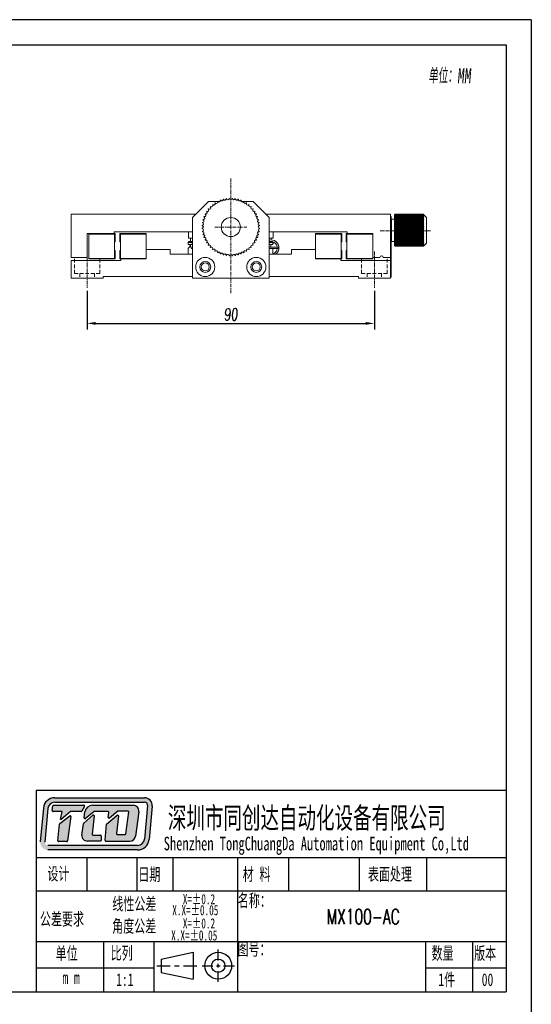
# Model space of a CAD drawing. Header units: millimetres. Extents: x 14895 to 15336, y 302 to 927.
# Tile 7 of 7: x 15176 to 15336, y 619 to 927. Entities that reach past the tile are written whole.
import ezdxf

# ---------------------------------------------------------------- set-up
doc = ezdxf.new("R2010")
doc.units = ezdxf.units.MM
doc.header["$LTSCALE"] = 0.3
doc.linetypes.add('CENTERX2', pattern=[20.32, 12.7, -2.54, 2.54, -2.54])
doc.linetypes.add('DASHED', pattern=[19.05, 12.7, -6.35])
for name, color, linetype, lineweight in [('中心线', 5, 'CENTERX2', 13), ('外框', 7, 'Continuous', 30), ('文字', 3, 'Continuous', 13), ('标注', 1, 'Continuous', 18), ('虚线', 6, 'DASHED', 13)]:
    doc.layers.add(name, color=color, linetype=linetype, lineweight=lineweight)
doc.styles.add('SLDTEXTSTYLE2', font='txt')
doc.styles.get("Standard").update_dxf_attribs({"font": 'txt.shx', "width": 0.67, "oblique": 5, "bigfont": 'gbcbig.shx'})
doc.dimstyles.new('1.5', dxfattribs={"dimscale": 1.5, "dimtxt": 2.5, "dimasz": 1.8, "dimexe": 1.25, "dimexo": 0.625, "dimtad": 1, "dimdsep": 46, "dimtxsty": 'Standard', "dimcen": 1.8, "dimadec": 0, "dimazin": 0, "dimtfac": 1, "dimtmove": 0, "dimatfit": 3, "dimfxl": 0, "dimarcsym": 0})

# ---------------------------------------------------------------- blocks, each defined once
blk = doc.blocks.new('Y')
at = {"lineweight": 30}
blk.add_line((-4136.76, 2009.27), (-3862.74, 2009.27), dxfattribs=at)
for points in [[(-3857.44, 2213.99), (-4154.44, 2213.99), (-4154.44, 2003.97)], [(-4136.76, 2009.27), (-4136.76, 2208.69), (-3862.74, 2208.69)]]:
    blk.add_lwpolyline(points, dxfattribs=at)
blk = doc.blocks.new('W')
at = {"lineweight": 30}
for p, q in [((-3857.44, 2213.99), (-3857.44, 2003.97)), ((-3857.44, 2213.99), (-3857.44, 2003.97)), ((-3862.74, 2208.69), (-3862.74, 2009.27))]:
    blk.add_line(p, q, dxfattribs=at)
blk.add_blockref('Y', (0, 0))
blk = doc.blocks.new('*D187')
at = {"layer": 'Defpoints', "color": 0}
for p in [(15197.24, 843.13), (15287.24, 843.13), (15287.24, 832.02)]:
    blk.add_point(p, dxfattribs=at)
at = {"layer": '标注', "color": 0, "lineweight": -2}
for p, q in [((15197.24, 842.2), (15197.24, 830.15)), ((15287.24, 842.2), (15287.24, 830.15)), ((15199.94, 832.02), (15284.54, 832.02))]:
    blk.add_line(p, q, dxfattribs=at)
at = {"layer": '标注', "color": 0}
for points in [[(15199.94, 832.47), (15199.94, 831.57), (15197.24, 832.02)], [(15284.54, 832.47), (15284.54, 831.57), (15287.24, 832.02)]]:
    blk.add_solid(points, dxfattribs=at)
at = {"layer": '标注', "color": 0, "insert": (15242.24, 834.84), "char_height": 3.75, "attachment_point": 5}
blk.add_mtext('90', dxfattribs=at)

msp = doc.modelspace()

# ---------------------------------------------------------------- hatches: boundary and pattern name
at = {"layer": '外框'}
h = msp.add_hatch(color=256, dxfattribs=at)
h.dxf.hatch_style = 1
h.paths.add_polyline_path([(15215.218, 683.442), (15187.083, 683.442, 0.3871904), (15183.529, 680.205), (15182.546, 669.686, 0.4417631), (15184.916, 667.085), (15213.067, 667.085, 0.3876272), (15216.622, 670.327), (15217.588, 680.845, 0.4413093)])
h.paths.add_polyline_path([(15215.218, 682.014, -0.4413093), (15216.166, 680.975), (15215.2, 670.458, -0.3876272), (15213.067, 668.513), (15184.916, 668.513, -0.4417631), (15183.968, 669.553), (15184.95, 680.072, -0.3871904), (15187.083, 682.014)], flags=16)
h.paths.add_polyline_path([(15196.18, 681.098, -0.5692565), (15196.39, 680.747), (15195.593, 679.276, -0.2751589), (15195.384, 679.152), (15192.175, 679.152, 0.1785487), (15192.021, 679.095), (15189.11, 676.609), (15188.905, 676.609), (15189.37, 679.155), (15186.544, 679.155, -0.4551699), (15186.308, 679.426), (15186.508, 680.869, -0.3736999), (15186.743, 681.075)], flags=0)
h.paths.add_polyline_path([(15191.775, 677.778, -0.6728841), (15192.157, 677.559), (15191.127, 669.927, -0.3754282), (15190.891, 669.721), (15188.288, 669.721, -0.4451596), (15188.051, 669.984), (15188.598, 675.199, -0.2032664), (15188.688, 675.362)], flags=0)
h.paths.add_polyline_path([(15198.917, 681.099), (15211.654, 681.099, -0.4535474), (15213.423, 679.079), (15212.402, 671.414, -0.3759441), (15210.633, 669.865), (15203.08, 669.865, -0.443757), (15202.843, 670.126), (15203.353, 675.21), (15206.621, 677.986, -0.6781546), (15207.012, 677.779), (15206.407, 672.242, 0.4464345), (15206.644, 671.978), (15209.17, 671.978, 0.3783283), (15209.407, 672.186), (15210.255, 678.99, 0.4510331), (15210.019, 679.257), (15207.045, 679.257, 0.1736567), (15206.894, 679.203), (15204.253, 677.033, -0.6630003), (15203.865, 677.237), (15204.001, 678.873, 0.4388203), (15203.764, 679.131), (15199.436, 679.131, 0.1753949), (15199.284, 679.076), (15196.708, 676.93, -0.6807563), (15196.32, 677.143), (15196.556, 679.017, -0.3779258)], flags=0)
h.paths.add_polyline_path([(15196.184, 675.444), (15199.06, 677.972, -0.6841835), (15199.454, 677.768), (15198.829, 672.019, 0.4462884), (15199.066, 671.756), (15201.374, 671.756, -0.4142136), (15201.612, 671.518), (15201.612, 670.103, -0.4142136), (15201.374, 669.865), (15197.337, 669.865, -0.4294817), (15195.555, 671.742), (15196.106, 675.302, -0.1758286)], flags=0)
h.paths.add_polyline_path([(15196.39, 680.747, 0.5692565), (15196.18, 681.098), (15186.743, 681.075, 0.3736999), (15186.508, 680.869), (15186.308, 679.426, 0.4551699), (15186.544, 679.155), (15189.37, 679.155), (15188.905, 676.609), (15189.11, 676.609), (15192.021, 679.095, -0.1785487), (15192.175, 679.152), (15195.384, 679.152, 0.2751589), (15195.593, 679.276)], flags=0)
h.paths.add_polyline_path([(15192.157, 677.559, 0.6728841), (15191.775, 677.778), (15188.688, 675.362, 0.2032664), (15188.598, 675.199), (15188.051, 669.984, 0.4451596), (15188.288, 669.721), (15190.891, 669.721, 0.3754282), (15191.127, 669.927)], flags=0)
h.paths.add_polyline_path([(15199.454, 677.768, 0.6841835), (15199.06, 677.972), (15196.184, 675.444, 0.1758286), (15196.106, 675.302), (15195.555, 671.742, 0.4294817), (15197.337, 669.865), (15201.374, 669.865, 0.4142136), (15201.612, 670.103), (15201.612, 671.518, 0.4142136), (15201.374, 671.756), (15199.066, 671.756, -0.4462884), (15198.829, 672.019)], flags=0)
h.paths.add_polyline_path([(15211.654, 681.099), (15198.917, 681.099, 0.3779258), (15196.556, 679.017), (15196.32, 677.143, 0.6807563), (15196.708, 676.93), (15199.284, 679.076, -0.1753949), (15199.436, 679.131), (15203.764, 679.131, -0.4388203), (15204.001, 678.873), (15203.865, 677.237, 0.6630003), (15204.253, 677.033), (15206.894, 679.203, -0.1736567), (15207.045, 679.257), (15210.019, 679.257, -0.4510331), (15210.255, 678.99), (15209.407, 672.186, -0.3783283), (15209.17, 671.978), (15206.644, 671.978, -0.4464345), (15206.407, 672.242), (15207.012, 677.779, 0.6781546), (15206.621, 677.986), (15203.353, 675.21), (15202.843, 670.126, 0.443757), (15203.08, 669.865), (15210.633, 669.865, 0.3759441), (15212.402, 671.414), (15213.423, 679.079, 0.4535474)], flags=0)
h = msp.add_hatch(color=256, dxfattribs=at)
h.dxf.hatch_style = 1
h.paths.add_polyline_path([(15196.39, 680.747, 0.5692565), (15196.18, 681.098), (15186.743, 681.075, 0.3736999), (15186.508, 680.869), (15186.308, 679.426, 0.4551699), (15186.544, 679.155), (15189.37, 679.155), (15188.905, 676.609), (15189.11, 676.609), (15192.021, 679.095, -0.1785487), (15192.175, 679.152), (15195.384, 679.152, 0.2751589), (15195.593, 679.276)])
h.paths.add_polyline_path([(15192.157, 677.559, 0.6728841), (15191.775, 677.778), (15188.688, 675.362, 0.2032664), (15188.598, 675.199), (15188.051, 669.984, 0.4451596), (15188.288, 669.721), (15190.891, 669.721, 0.3754282), (15191.127, 669.927)])
h.paths.add_polyline_path([(15199.454, 677.768, 0.6841835), (15199.06, 677.972), (15196.184, 675.444, 0.1758286), (15196.106, 675.302), (15195.555, 671.742, 0.4294817), (15197.337, 669.865), (15201.374, 669.865, 0.4142136), (15201.612, 670.103), (15201.612, 671.518, 0.4142136), (15201.374, 671.756), (15199.066, 671.756, -0.4462884), (15198.829, 672.019)])
h.paths.add_polyline_path([(15211.654, 681.099), (15198.917, 681.099, 0.3779258), (15196.556, 679.017), (15196.32, 677.143, 0.6807563), (15196.708, 676.93), (15199.284, 679.076, -0.1753949), (15199.436, 679.131), (15203.764, 679.131, -0.4388203), (15204.001, 678.873), (15203.865, 677.237, 0.6630003), (15204.253, 677.033), (15206.894, 679.203, -0.1736567), (15207.045, 679.257), (15210.019, 679.257, -0.4510331), (15210.255, 678.99), (15209.407, 672.186, -0.3783283), (15209.17, 671.978), (15206.644, 671.978, -0.4464345), (15206.407, 672.242), (15207.012, 677.779, 0.6781546), (15206.621, 677.986), (15203.353, 675.21), (15202.843, 670.126, 0.443757), (15203.08, 669.865), (15210.633, 669.865, 0.3759441), (15212.402, 671.414), (15213.423, 679.079, 0.4535474)])

# ---------------------------------------------------------------- linework, layer by layer
at = {"color": 7, "linetype": 'Continuous', "lineweight": 15}
for p, q in [((15235.244, 870.189), (15230.244, 865.189)), ((15235.244, 870.189), (15238.121, 870.189)), ((15238.251, 870.189), (15238.917, 870.189)), ((15245.572, 870.189), (15246.238, 870.189)), ((15246.368, 870.189), (15249.244, 870.189)), ((15254.244, 865.189), (15249.244, 870.189)), ((15192.244, 866.189), (15192.244, 852.689)), ((15231.244, 866.189), (15192.244, 866.189)), ((15230.244, 865.189), (15230.244, 846.189)), ((15292.244, 866.189), (15253.244, 866.189)), ((15254.244, 865.189), (15254.244, 846.189)), ((15292.244, 852.689), (15292.244, 866.189)), ((15292.244, 865.489), (15292.544, 865.489)), ((15292.544, 865.489), (15292.544, 863.489)), ((15292.644, 864.689), (15292.544, 864.589)), ((15293.544, 864.689), (15292.644, 864.689)), ((15292.644, 864.689), (15292.644, 857.689)), ((15293.544, 865.975), (15293.744, 866.185)), ((15293.744, 866.155), (15293.544, 865.975)), ((15293.544, 865.909), (15293.744, 866.138)), ((15293.68, 866.125), (15293.544, 865.989)), ((15293.744, 866.067), (15293.544, 865.909)), ((15293.544, 865.793), (15293.744, 866.036)), ((15293.544, 865.975), (15293.544, 865.989)), ((15293.544, 865.909), (15293.544, 865.975)), ((15293.744, 865.925), (15293.544, 865.793)), ((15293.544, 865.793), (15293.544, 865.909)), ((15293.544, 865.625), (15293.744, 865.881)), ((15293.544, 865.625), (15293.544, 865.793)), ((15293.744, 865.732), (15293.544, 865.625)), ((15293.544, 865.409), (15293.744, 865.675)), ((15293.544, 865.409), (15293.544, 865.625)), ((15293.744, 865.488), (15293.544, 865.409)), ((15293.544, 865.147), (15293.744, 865.42)), ((15293.544, 865.147), (15293.544, 865.409)), ((15293.744, 865.198), (15293.544, 865.147)), ((15293.544, 864.842), (15293.544, 865.147)), ((15293.544, 864.842), (15293.744, 865.118)), ((15293.744, 864.864), (15293.544, 864.842)), ((15293.544, 864.496), (15293.544, 864.842)), ((15293.544, 864.496), (15293.744, 864.774)), ((15293.744, 864.489), (15293.544, 864.496)), ((15293.544, 864.115), (15293.544, 864.496)), ((15302.744, 864.496), (15293.544, 864.496)), ((15293.544, 864.115), (15293.744, 864.39)), ((15293.744, 864.079), (15293.544, 864.115)), ((15293.544, 863.701), (15293.544, 864.115)), ((15302.744, 864.115), (15293.544, 864.115)), ((15293.544, 863.701), (15293.744, 863.971)), ((15293.744, 863.636), (15293.544, 863.701)), ((15293.544, 863.259), (15293.544, 863.701)), ((15302.744, 863.701), (15293.544, 863.701)), ((15293.544, 863.259), (15293.744, 863.521)), ((15293.744, 866.189), (15293.681, 866.124)), ((15293.744, 866.189), (15293.744, 866.185)), ((15302.544, 866.189), (15293.744, 866.189)), ((15302.544, 866.185), (15293.744, 866.185)), ((15293.744, 866.155), (15293.744, 866.138)), ((15302.544, 866.155), (15293.744, 866.155)), ((15302.544, 866.138), (15293.744, 866.138)), ((15293.744, 866.067), (15293.744, 866.036)), ((15302.544, 866.067), (15293.744, 866.067)), ((15302.544, 866.036), (15293.744, 866.036)), ((15293.744, 865.925), (15293.744, 865.881)), ((15302.544, 865.925), (15293.744, 865.925)), ((15302.544, 865.881), (15293.744, 865.881)), ((15293.744, 865.732), (15293.744, 865.675)), ((15302.544, 865.732), (15293.744, 865.732)), ((15302.544, 865.675), (15293.744, 865.675)), ((15293.744, 865.488), (15293.744, 865.42)), ((15302.544, 865.488), (15293.744, 865.488)), ((15302.544, 865.42), (15293.744, 865.42)), ((15293.744, 865.198), (15293.744, 865.118)), ((15302.544, 865.198), (15293.744, 865.198)), ((15302.544, 865.118), (15293.744, 865.118)), ((15293.744, 864.864), (15293.744, 864.774)), ((15302.544, 864.864), (15293.744, 864.864)), ((15302.544, 864.774), (15293.744, 864.774)), ((15293.744, 864.489), (15293.744, 864.39)), ((15302.544, 864.489), (15293.744, 864.489)), ((15302.544, 864.39), (15293.744, 864.39)), ((15293.744, 864.079), (15293.744, 863.971)), ((15302.544, 864.079), (15293.744, 864.079)), ((15302.544, 863.971), (15293.744, 863.971)), ((15293.744, 863.636), (15293.744, 863.521)), ((15302.544, 863.636), (15293.744, 863.636)), ((15302.544, 863.521), (15293.744, 863.521)), ((15302.544, 866.185), (15302.544, 866.189)), ((15302.608, 866.124), (15302.544, 866.189)), ((15302.544, 866.185), (15302.744, 865.975)), ((15302.544, 866.138), (15302.544, 866.155)), ((15302.744, 865.975), (15302.544, 866.155)), ((15302.544, 866.138), (15302.744, 865.909)), ((15302.544, 866.036), (15302.544, 866.067)), ((15302.744, 865.909), (15302.544, 866.067)), ((15302.544, 866.036), (15302.744, 865.793)), ((15302.544, 865.881), (15302.544, 865.925)), ((15302.744, 865.793), (15302.544, 865.925)), ((15302.544, 865.881), (15302.744, 865.625)), ((15302.544, 865.675), (15302.544, 865.732)), ((15302.744, 865.625), (15302.544, 865.732)), ((15302.544, 865.675), (15302.744, 865.409)), ((15302.544, 865.42), (15302.544, 865.488)), ((15302.744, 865.409), (15302.544, 865.488)), ((15302.544, 865.42), (15302.744, 865.147)), ((15302.544, 865.118), (15302.544, 865.198)), ((15302.744, 865.147), (15302.544, 865.198)), ((15302.544, 865.118), (15302.744, 864.842)), ((15302.544, 864.774), (15302.544, 864.864)), ((15302.744, 864.842), (15302.544, 864.864)), ((15302.544, 864.774), (15302.744, 864.496)), ((15302.744, 864.496), (15302.544, 864.489)), ((15302.544, 864.39), (15302.544, 864.489)), ((15302.544, 864.39), (15302.744, 864.115)), ((15302.744, 864.115), (15302.544, 864.079)), ((15302.544, 863.971), (15302.544, 864.079)), ((15302.544, 863.971), (15302.744, 863.701)), ((15302.744, 863.701), (15302.544, 863.636)), ((15302.544, 863.521), (15302.544, 863.636)), ((15302.544, 863.521), (15302.744, 863.259)), ((15303.544, 865.189), (15302.609, 866.125)), ((15303.544, 865.189), (15303.544, 864.886)), ((15303.544, 864.886), (15303.544, 857.189)), ((15230.244, 860.689), (15205.744, 860.689)), ((15205.744, 860.689), (15205.744, 860.189)), ((15228.994, 860.689), (15228.994, 858.689)), ((15278.744, 860.689), (15254.244, 860.689)), ((15255.494, 858.689), (15255.494, 860.689)), ((15278.744, 860.189), (15278.744, 860.689)), ((15292.544, 863.489), (15292.244, 863.489)), ((15292.544, 848.489), (15292.544, 863.489)), ((15293.744, 863.167), (15293.544, 863.259)), ((15293.544, 862.795), (15293.544, 863.259)), ((15302.744, 863.259), (15293.544, 863.259)), ((15293.544, 862.795), (15293.744, 863.046)), ((15293.744, 862.676), (15293.544, 862.795)), ((15293.544, 862.314), (15293.544, 862.795)), ((15302.744, 862.795), (15293.544, 862.795)), ((15293.544, 862.314), (15293.744, 862.55)), ((15293.744, 862.169), (15293.544, 862.314)), ((15293.544, 861.82), (15293.544, 862.314)), ((15302.744, 862.314), (15293.544, 862.314)), ((15293.544, 861.82), (15293.744, 862.04)), ((15293.744, 861.651), (15293.544, 861.82)), ((15293.544, 861.319), (15293.544, 861.82)), ((15302.744, 861.82), (15293.544, 861.82)), ((15293.544, 861.319), (15293.744, 861.52)), ((15293.744, 861.128), (15293.544, 861.319)), ((15293.544, 860.817), (15293.544, 861.319)), ((15302.744, 861.319), (15293.544, 861.319)), ((15293.544, 860.817), (15293.744, 860.997)), ((15293.744, 860.606), (15293.544, 860.817)), ((15293.544, 860.319), (15293.544, 860.817)), ((15302.744, 860.817), (15293.544, 860.817)), ((15293.544, 860.319), (15293.744, 860.476)), ((15293.744, 863.167), (15293.744, 863.046)), ((15302.544, 863.167), (15293.744, 863.167)), ((15302.544, 863.046), (15293.744, 863.046)), ((15293.744, 862.676), (15293.744, 862.55)), ((15302.544, 862.676), (15293.744, 862.676)), ((15302.544, 862.55), (15293.744, 862.55)), ((15293.744, 862.169), (15293.744, 862.04)), ((15302.544, 862.169), (15293.744, 862.169)), ((15302.544, 862.04), (15293.744, 862.04)), ((15293.744, 861.651), (15293.744, 861.52)), ((15302.544, 861.651), (15293.744, 861.651)), ((15302.544, 861.52), (15293.744, 861.52)), ((15293.744, 861.128), (15293.744, 860.997)), ((15302.544, 861.128), (15293.744, 861.128)), ((15302.544, 860.997), (15293.744, 860.997)), ((15293.744, 860.606), (15293.744, 860.476)), ((15302.544, 860.606), (15293.744, 860.606)), ((15302.544, 860.476), (15293.744, 860.476)), ((15302.744, 863.259), (15302.544, 863.167)), ((15302.544, 863.046), (15302.544, 863.167)), ((15302.544, 863.046), (15302.744, 862.795)), ((15302.744, 862.795), (15302.544, 862.676)), ((15302.544, 862.55), (15302.544, 862.676)), ((15302.544, 862.55), (15302.744, 862.314)), ((15302.744, 862.314), (15302.544, 862.169)), ((15302.544, 862.04), (15302.544, 862.169)), ((15302.544, 862.04), (15302.744, 861.82)), ((15302.744, 861.82), (15302.544, 861.651)), ((15302.544, 861.52), (15302.544, 861.651)), ((15302.544, 861.52), (15302.744, 861.319)), ((15302.744, 861.319), (15302.544, 861.128)), ((15302.544, 860.997), (15302.544, 861.128)), ((15302.544, 860.997), (15302.744, 860.817)), ((15302.744, 860.817), (15302.544, 860.606)), ((15302.544, 860.476), (15302.544, 860.606)), ((15302.544, 860.476), (15302.744, 860.319)), ((15205.744, 860.189), (15197.244, 860.189)), ((15197.244, 860.189), (15197.244, 852.689)), ((15197.744, 859.989), (15197.744, 860.189)), ((15205.844, 859.989), (15197.744, 859.989)), ((15197.744, 859.989), (15197.744, 852.389)), ((15205.744, 860.189), (15206.044, 860.189)), ((15205.844, 852.389), (15205.844, 859.989)), ((15205.844, 857.41), (15206.044, 857.61)), ((15206.044, 860.189), (15206.044, 857.61)), ((15207.444, 857.61), (15207.444, 860.189)), ((15207.444, 860.189), (15215.744, 860.189)), ((15207.444, 857.61), (15207.644, 857.41)), ((15207.644, 859.989), (15207.644, 852.389)), ((15215.744, 859.989), (15207.644, 859.989)), ((15215.744, 860.189), (15215.744, 859.989)), ((15215.744, 852.389), (15215.744, 859.989)), ((15229.242, 857.689), (15228.942, 857.389)), ((15228.942, 857.389), (15228.942, 856.689)), ((15230.192, 857.389), (15228.942, 857.389)), ((15228.994, 858.689), (15230.244, 858.689)), ((15228.994, 857.689), (15228.994, 857.441)), ((15229.242, 857.689), (15228.994, 857.689)), ((15229.242, 857.689), (15230.192, 857.689)), ((15229.644, 858.689), (15229.644, 857.689)), ((15230.192, 857.689), (15230.192, 857.389)), ((15230.244, 857.689), (15230.192, 857.689)), ((15230.192, 856.889), (15230.192, 857.389)), ((15254.244, 858.689), (15255.494, 858.689)), ((15254.244, 857.689), (15255.142, 857.689)), ((15255.442, 857.389), (15254.244, 857.389)), ((15254.844, 858.189), (15254.844, 858.689)), ((15255.442, 857.389), (15255.142, 857.689)), ((15255.442, 856.689), (15255.442, 857.389)), ((15255.494, 856.989), (15255.494, 857.577)), ((15277.044, 860.189), (15268.744, 860.189)), ((15268.744, 860.189), (15268.744, 859.989)), ((15276.844, 859.989), (15268.744, 859.989)), ((15268.744, 859.989), (15268.744, 852.389)), ((15276.844, 852.389), (15276.844, 859.989)), ((15276.844, 857.41), (15277.044, 857.61)), ((15277.044, 857.61), (15277.044, 860.189)), ((15278.444, 860.189), (15278.444, 857.61)), ((15278.744, 860.189), (15278.444, 860.189)), ((15278.644, 857.41), (15278.444, 857.61)), ((15278.644, 859.989), (15278.644, 852.389)), ((15286.744, 859.989), (15278.644, 859.989)), ((15286.744, 860.189), (15278.744, 860.189)), ((15286.744, 852.689), (15286.744, 860.189)), ((15286.744, 852.389), (15286.744, 859.989)), ((15292.544, 857.789), (15292.644, 857.689)), ((15292.644, 857.689), (15293.544, 857.689)), ((15293.744, 860.09), (15293.544, 860.319)), ((15293.544, 859.83), (15293.544, 860.319)), ((15302.744, 860.319), (15293.544, 860.319)), ((15293.544, 859.83), (15293.744, 859.962)), ((15302.744, 859.83), (15293.544, 859.83)), ((15293.744, 859.586), (15293.544, 859.83)), ((15293.544, 859.356), (15293.544, 859.83)), ((15293.544, 859.356), (15293.744, 859.463)), ((15302.744, 859.356), (15293.544, 859.356)), ((15293.744, 859.1), (15293.544, 859.356)), ((15293.544, 858.902), (15293.544, 859.356)), ((15293.544, 858.902), (15293.744, 858.981)), ((15302.744, 858.902), (15293.544, 858.902)), ((15293.744, 858.637), (15293.544, 858.902)), ((15293.544, 858.474), (15293.544, 858.902)), ((15293.544, 858.474), (15293.744, 858.525)), ((15302.744, 858.474), (15293.544, 858.474)), ((15293.744, 858.201), (15293.544, 858.474)), ((15293.544, 858.075), (15293.544, 858.474)), ((15293.544, 858.075), (15293.744, 858.097)), ((15302.744, 858.075), (15293.544, 858.075)), ((15293.744, 857.798), (15293.544, 858.075)), ((15293.544, 857.71), (15293.544, 858.075)), ((15293.544, 857.71), (15293.744, 857.703)), ((15293.744, 857.433), (15293.544, 857.71)), ((15293.544, 857.384), (15293.544, 857.71)), ((15293.544, 857.384), (15293.744, 857.348)), ((15293.744, 857.109), (15293.544, 857.384)), ((15293.544, 857.099), (15293.544, 857.384)), ((15293.744, 860.09), (15293.744, 859.962)), ((15302.544, 860.09), (15293.744, 860.09)), ((15302.544, 859.962), (15293.744, 859.962)), ((15293.744, 859.586), (15293.744, 859.463)), ((15302.544, 859.586), (15293.744, 859.586)), ((15302.544, 859.463), (15293.744, 859.463)), ((15293.744, 859.1), (15293.744, 858.981)), ((15302.544, 859.1), (15293.744, 859.1)), ((15302.544, 858.981), (15293.744, 858.981)), ((15293.744, 858.637), (15293.744, 858.525)), ((15302.544, 858.637), (15293.744, 858.637)), ((15302.544, 858.525), (15293.744, 858.525)), ((15293.744, 858.201), (15293.744, 858.097)), ((15302.544, 858.201), (15293.744, 858.201)), ((15302.544, 858.097), (15293.744, 858.097)), ((15302.544, 857.798), (15293.744, 857.798)), ((15293.744, 857.798), (15293.744, 857.703)), ((15302.544, 857.703), (15293.744, 857.703)), ((15302.544, 857.433), (15293.744, 857.433)), ((15293.744, 857.433), (15293.744, 857.348)), ((15302.544, 857.348), (15293.744, 857.348)), ((15302.744, 860.319), (15302.544, 860.09)), ((15302.544, 859.962), (15302.544, 860.09)), ((15302.544, 859.962), (15302.744, 859.83)), ((15302.744, 859.83), (15302.544, 859.586)), ((15302.544, 859.463), (15302.544, 859.586)), ((15302.544, 859.463), (15302.744, 859.356)), ((15302.744, 859.356), (15302.544, 859.1)), ((15302.544, 858.981), (15302.544, 859.1)), ((15302.544, 858.981), (15302.744, 858.902)), ((15302.744, 858.902), (15302.544, 858.637)), ((15302.544, 858.525), (15302.544, 858.637)), ((15302.544, 858.525), (15302.744, 858.474)), ((15302.744, 858.474), (15302.544, 858.201)), ((15302.544, 858.097), (15302.544, 858.201)), ((15302.544, 858.097), (15302.744, 858.075)), ((15302.744, 858.075), (15302.544, 857.798)), ((15302.544, 857.703), (15302.544, 857.798)), ((15302.744, 857.71), (15302.544, 857.433)), ((15302.544, 857.703), (15302.744, 857.71)), ((15302.544, 857.348), (15302.544, 857.433)), ((15302.744, 857.384), (15302.544, 857.109)), ((15302.544, 857.348), (15302.744, 857.384)), ((15206.044, 854.768), (15205.844, 854.968)), ((15206.044, 854.768), (15206.044, 852.189)), ((15207.644, 854.968), (15207.444, 854.768)), ((15207.444, 852.189), (15207.444, 854.768)), ((15215.744, 852.189), (15215.744, 855.189)), ((15223.244, 855.189), (15215.744, 855.189)), ((15223.244, 855.189), (15223.244, 853.689)), ((15228.942, 856.689), (15230.244, 856.689)), ((15228.942, 855.689), (15228.942, 853.689)), ((15229.221, 855.689), (15228.942, 855.689)), ((15230.244, 855.939), (15229.333, 855.939)), ((15229.592, 856.689), (15229.592, 855.939)), ((15229.807, 855.439), (15230.244, 855.439)), ((15230.192, 856.889), (15230.243, 856.889)), ((15254.244, 856.689), (15255.442, 856.689)), ((15256.833, 855.939), (15254.244, 855.939)), ((15254.244, 855.439), (15256.833, 855.439)), ((15254.792, 855.939), (15254.792, 856.689)), ((15255.442, 856.937), (15255.494, 856.989)), ((15255.442, 856.989), (15255.494, 856.989)), ((15255.442, 853.689), (15255.442, 855.439)), ((15257.083, 855.939), (15256.833, 855.939)), ((15256.833, 855.439), (15257.083, 855.439)), ((15257.083, 855.939), (15257.083, 855.439)), ((15261.244, 853.689), (15261.244, 855.189)), ((15268.744, 855.189), (15261.244, 855.189)), ((15268.744, 855.189), (15268.744, 852.189)), ((15276.844, 854.968), (15277.044, 854.768)), ((15277.044, 852.189), (15277.044, 854.768)), ((15278.644, 854.968), (15278.444, 854.768)), ((15278.444, 854.768), (15278.444, 852.189)), ((15293.544, 857.099), (15293.744, 857.034)), ((15293.744, 856.829), (15293.544, 857.099)), ((15293.544, 856.858), (15293.544, 857.099)), ((15293.544, 856.858), (15293.744, 856.766)), ((15293.744, 856.597), (15293.544, 856.858)), ((15293.544, 856.666), (15293.544, 856.858)), ((15293.544, 856.666), (15293.744, 856.547)), ((15293.744, 856.415), (15293.544, 856.666)), ((15293.544, 856.523), (15293.544, 856.666)), ((15293.544, 856.523), (15293.744, 856.378)), ((15293.744, 856.286), (15293.544, 856.523)), ((15293.544, 856.431), (15293.544, 856.523)), ((15293.544, 856.431), (15293.744, 856.262)), ((15293.744, 856.21), (15293.544, 856.431)), ((15293.544, 856.391), (15293.544, 856.431)), ((15293.544, 856.391), (15293.744, 856.2)), ((15293.744, 856.189), (15293.544, 856.391)), ((15293.544, 856.389), (15293.544, 856.391)), ((15293.544, 856.389), (15293.68, 856.253)), ((15293.744, 857.109), (15293.744, 857.034)), ((15302.544, 857.109), (15293.744, 857.109)), ((15302.544, 857.034), (15293.744, 857.034)), ((15302.544, 856.829), (15293.744, 856.829)), ((15293.744, 856.829), (15293.744, 856.766)), ((15302.544, 856.766), (15293.744, 856.766)), ((15302.544, 856.597), (15293.744, 856.597)), ((15293.744, 856.597), (15293.744, 856.547)), ((15302.544, 856.547), (15293.744, 856.547)), ((15302.544, 856.415), (15293.744, 856.415)), ((15293.744, 856.415), (15293.744, 856.378)), ((15302.544, 856.378), (15293.744, 856.378)), ((15302.544, 856.286), (15293.744, 856.286)), ((15293.744, 856.286), (15293.744, 856.262)), ((15302.544, 856.262), (15293.744, 856.262)), ((15302.544, 856.21), (15293.744, 856.21)), ((15293.744, 856.21), (15293.744, 856.2)), ((15302.544, 856.2), (15293.744, 856.2)), ((15302.544, 856.189), (15293.744, 856.189)), ((15302.544, 857.034), (15302.544, 857.109)), ((15302.744, 857.099), (15302.544, 856.829)), ((15302.544, 857.034), (15302.744, 857.099)), ((15302.744, 856.858), (15302.544, 856.597)), ((15302.544, 856.766), (15302.744, 856.858)), ((15302.544, 856.766), (15302.544, 856.829)), ((15302.744, 856.666), (15302.544, 856.415)), ((15302.544, 856.547), (15302.744, 856.666)), ((15302.544, 856.547), (15302.544, 856.597)), ((15302.744, 856.523), (15302.544, 856.286)), ((15302.544, 856.378), (15302.744, 856.523)), ((15302.744, 856.431), (15302.544, 856.21)), ((15302.544, 856.262), (15302.744, 856.431)), ((15302.544, 856.378), (15302.544, 856.415)), ((15302.744, 856.391), (15302.544, 856.189)), ((15302.544, 856.2), (15302.744, 856.391)), ((15302.544, 856.262), (15302.544, 856.286)), ((15302.544, 856.2), (15302.544, 856.21)), ((15302.609, 856.253), (15303.544, 857.189)), ((15192.244, 852.689), (15197.244, 852.689)), ((15192.244, 851.689), (15192.244, 846.189)), ((15192.244, 851.689), (15207.744, 851.689)), ((15197.744, 852.389), (15205.844, 852.389)), ((15197.744, 852.189), (15197.744, 852.389)), ((15206.044, 852.189), (15197.744, 852.189)), ((15207.744, 852.189), (15207.444, 852.189)), ((15207.644, 852.389), (15215.744, 852.389)), ((15207.744, 851.689), (15207.744, 852.189)), ((15207.744, 852.189), (15215.744, 852.189)), ((15223.244, 853.689), (15230.244, 853.689)), ((15254.244, 853.689), (15261.244, 853.689)), ((15268.744, 852.389), (15276.844, 852.389)), ((15268.744, 852.189), (15276.744, 852.189)), ((15276.744, 852.189), (15277.044, 852.189)), ((15276.744, 852.189), (15276.744, 851.689)), ((15276.744, 851.689), (15292.244, 851.689)), ((15278.444, 852.189), (15286.744, 852.189)), ((15278.644, 852.389), (15286.744, 852.389)), ((15286.744, 852.689), (15288.994, 852.689)), ((15286.744, 852.189), (15286.744, 852.389)), ((15289.994, 852.689), (15292.244, 852.689)), ((15292.244, 851.689), (15292.244, 852.689)), ((15292.244, 846.189), (15292.244, 851.689)), ((15292.244, 848.489), (15292.544, 848.489)), ((15292.544, 848.489), (15292.544, 846.489)), ((15192.244, 846.189), (15202.244, 846.189)), ((15230.244, 846.689), (15202.244, 846.689)), ((15202.244, 846.689), (15202.244, 846.189)), ((15230.244, 846.189), (15254.244, 846.189)), ((15282.244, 846.689), (15254.244, 846.689)), ((15282.244, 846.189), (15282.244, 846.689)), ((15282.244, 846.189), (15292.244, 846.189)), ((15292.544, 846.489), (15292.244, 846.489))]:
    msp.add_line(p, q, dxfattribs=at)
at = {"color": 7, "linetype": 'Continuous', "lineweight": 15, "flags": 128}
msp.add_lwpolyline([(15230.244, 857.619), (15230.24, 857.615), (15230.169, 857.554)], dxfattribs=at)
at = {"color": 7, "linetype": 'Continuous', "lineweight": 15}
for centre, radius in [((15242.244, 862.189), 3), ((15234.244, 849.689), 3), ((15234.244, 849.689), 1.7), ((15250.244, 849.689), 3), ((15250.244, 849.689), 1.7), ((15234.244, 849.689), 1.25), ((15250.244, 849.689), 1.25)]:
    msp.add_circle(centre, radius, dxfattribs=at)
for centre, radius, start, end in [((15236.954, 869.47), 0.4, 217.27334, 34.72666), ((15242.244, 862.189), 9, 122.54669, 123.45331), ((15237.744, 869.983), 0.4, 211.27334, 28.72666), ((15242.244, 862.189), 9, 116.54669, 117.45331), ((15238.584, 870.411), 0.4, 205.27334, 22.72666), ((15242.244, 862.189), 9, 110.54669, 111.45331), ((15239.463, 870.749), 0.4, 199.27334, 16.72666), ((15242.244, 862.189), 9, 104.54669, 105.45331), ((15240.373, 870.992), 0.4, 193.27334, 10.72666), ((15242.244, 862.189), 9, 98.54669, 99.45331), ((15241.304, 871.14), 0.4, 187.27334, 4.72666), ((15242.244, 862.189), 9, 92.54669, 93.45331), ((15242.244, 871.189), 0.4, 181.27334, 358.72666), ((15242.244, 862.189), 9, 86.54669, 87.45331), ((15243.185, 871.14), 0.4, 175.27334, 352.72666), ((15242.244, 862.189), 9, 80.54669, 81.45331), ((15244.116, 870.992), 0.4, 169.27334, 346.72666), ((15242.244, 862.189), 9, 74.54669, 75.45331), ((15245.026, 870.749), 0.4, 163.27334, 340.72666), ((15242.244, 862.189), 9, 68.54669, 69.45331), ((15245.905, 870.411), 0.4, 157.27334, 334.72666), ((15242.244, 862.189), 9, 62.54669, 63.45331), ((15246.744, 869.983), 0.4, 151.27334, 328.72666), ((15242.244, 862.189), 9, 56.54669, 57.45331), ((15247.535, 869.47), 0.4, 145.27334, 322.72666), ((15234.45, 866.689), 0.4, 241.27334, 58.72666), ((15242.244, 862.189), 9, 146.54669, 147.45331), ((15234.963, 867.479), 0.4, 235.27334, 52.72666), ((15242.244, 862.189), 9, 140.54669, 141.45331), ((15235.556, 868.211), 0.4, 229.27334, 46.72666), ((15242.244, 862.189), 9, 134.54669, 135.45331), ((15236.222, 868.877), 0.4, 223.27334, 40.72666), ((15242.244, 862.189), 9, 128.54669, 129.45331), ((15242.244, 862.189), 9, 50.54669, 51.45331), ((15248.267, 868.877), 0.4, 139.27334, 316.72666), ((15248.933, 868.211), 0.4, 133.27334, 310.72666), ((15242.244, 862.189), 9, 44.54669, 45.45331), ((15249.526, 867.479), 0.4, 127.27334, 304.72666), ((15242.244, 862.189), 9, 38.54669, 39.45331), ((15250.039, 866.689), 0.4, 121.27334, 298.72666), ((15242.244, 862.189), 9, 32.54669, 33.45331), ((15233.294, 863.13), 0.4, 265.27334, 82.72666), ((15242.244, 862.189), 9, 170.54669, 171.45331), ((15233.441, 864.06), 0.4, 259.27334, 76.72666), ((15242.244, 862.189), 9, 164.54669, 165.45331), ((15233.685, 864.97), 0.4, 253.27334, 70.72666), ((15242.244, 862.189), 9, 158.54669, 159.45331), ((15234.023, 865.85), 0.4, 247.27334, 64.72666), ((15242.244, 862.189), 9, 152.54669, 153.45331), ((15250.466, 865.85), 0.4, 115.27334, 292.72666), ((15242.244, 862.189), 9, 26.54669, 27.45331), ((15250.804, 864.97), 0.4, 109.27334, 286.72666), ((15242.244, 862.189), 9, 20.54669, 21.45331), ((15251.048, 864.06), 0.4, 103.27334, 280.72666), ((15251.195, 863.13), 0.4, 97.27334, 274.72666), ((15242.244, 862.189), 9, 14.54669, 15.45331), ((15242.244, 862.189), 9, 8.54669, 9.45331), ((15242.244, 862.189), 9, 176.54669, 177.45331), ((15233.244, 862.189), 0.4, 271.27334, 88.72666), ((15242.244, 862.189), 9, 182.54669, 183.45331), ((15233.294, 861.248), 0.4, 277.27334, 94.72666), ((15242.244, 862.189), 9, 188.54669, 189.45331), ((15233.441, 860.318), 0.4, 283.27334, 100.72666), ((15251.048, 860.318), 0.4, 79.27334, 256.72666), ((15251.195, 861.248), 0.4, 85.27334, 262.72666), ((15251.244, 862.189), 0.4, 91.27334, 268.72666), ((15242.244, 862.189), 9, 350.54669, 351.45331), ((15242.244, 862.189), 9, 2.54669, 3.45331), ((15242.244, 862.189), 9, 356.54669, 357.45331), ((15242.244, 862.189), 9, 194.54669, 195.45331), ((15233.685, 859.408), 0.4, 289.27334, 106.72666), ((15242.244, 862.189), 9, 200.54669, 201.45331), ((15234.023, 858.528), 0.4, 295.27334, 112.72666), ((15242.244, 862.189), 9, 206.54669, 207.45331), ((15234.45, 857.689), 0.4, 301.27334, 118.72666), ((15242.244, 862.189), 9, 212.54669, 213.45331), ((15250.039, 857.689), 0.4, 61.27334, 238.72666), ((15242.244, 862.189), 9, 326.54669, 327.45331), ((15250.466, 858.528), 0.4, 67.27334, 244.72666), ((15242.244, 862.189), 9, 332.54669, 333.45331), ((15250.804, 859.408), 0.4, 73.27334, 250.72666), ((15242.244, 862.189), 9, 338.54669, 339.45331), ((15242.244, 862.189), 9, 344.54669, 345.45331), ((15254.833, 855.689), 2.5, 0, 103.62226), ((15254.833, 855.689), 2, 7.18076, 80.27083), ((15229.333, 855.689), 0.25, 90, 180), ((15231.833, 855.689), 2.5, 156.42182, 174.26083), ((15234.963, 856.899), 0.4, 307.27334, 124.72666), ((15242.244, 862.189), 9, 218.54669, 219.45331), ((15235.556, 856.167), 0.4, 313.27334, 130.72666), ((15242.244, 862.189), 9, 224.54669, 225.45331), ((15236.222, 855.501), 0.4, 319.27334, 136.72666), ((15242.244, 862.189), 9, 230.54669, 231.45331), ((15236.954, 854.908), 0.4, 325.27334, 142.72666), ((15242.244, 862.189), 9, 236.54669, 237.45331), ((15237.744, 854.395), 0.4, 331.27334, 148.72666), ((15238.584, 853.967), 0.4, 337.27334, 154.72666), ((15245.905, 853.967), 0.4, 25.27334, 202.72666), ((15246.744, 854.395), 0.4, 31.27334, 208.72666), ((15242.244, 862.189), 9, 302.54669, 303.45331), ((15247.535, 854.908), 0.4, 37.27334, 214.72666), ((15242.244, 862.189), 9, 308.54669, 309.45331), ((15248.267, 855.501), 0.4, 43.27334, 220.72666), ((15248.933, 856.167), 0.4, 49.27334, 226.72666), ((15242.244, 862.189), 9, 314.54669, 315.45331), ((15249.526, 856.899), 0.4, 55.27334, 232.72666), ((15242.244, 862.189), 9, 320.54669, 321.45331), ((15254.833, 855.689), 2, 287.73463, 352.81924), ((15254.833, 855.689), 2.5, 306.8699, 0), ((15256.833, 855.689), 0.25, 270, 90), ((15242.244, 862.189), 9, 242.54669, 243.45331), ((15242.244, 862.189), 9, 248.54669, 249.45331), ((15239.463, 853.63), 0.4, 343.27334, 160.72666), ((15242.244, 862.189), 9, 254.54669, 255.45331), ((15240.373, 853.386), 0.4, 349.27334, 166.72666), ((15242.244, 862.189), 9, 260.54669, 261.45331), ((15241.304, 853.238), 0.4, 355.27334, 172.72666), ((15242.244, 862.189), 9, 266.54669, 267.45331), ((15242.244, 853.189), 0.4, 1.27334, 178.72666), ((15242.244, 862.189), 9, 272.54669, 273.45331), ((15243.185, 853.238), 0.4, 7.27334, 184.72666), ((15242.244, 862.189), 9, 278.54669, 279.45331), ((15244.116, 853.386), 0.4, 13.27334, 190.72666), ((15242.244, 862.189), 9, 284.54669, 285.45331), ((15245.026, 853.63), 0.4, 19.27334, 196.72666), ((15242.244, 862.189), 9, 290.54669, 291.45331), ((15242.244, 862.189), 9, 296.54669, 297.45331), ((15289.494, 852.689), 0.5, 0, 180)]:
    msp.add_arc(centre, radius, start, end, dxfattribs=at)
at = {"layer": '中心线', "ltscale": 0.3}
for p, q in [((15242.244, 841.481), (15242.244, 877.383)), ((15237.244, 862.189), (15247.244, 862.189)), ((15304.786, 861.037), (15288.85, 861.037)), ((15197.244, 854.508), (15197.244, 843.134)), ((15287.244, 854.508), (15287.244, 843.134))]:
    msp.add_line(p, q, dxfattribs=at)
at = {"layer": '外框', "lineweight": 30}
for p, q in [((15181.288, 685.787), (15328.517, 685.787)), ((15181.288, 685.787), (15181.288, 622.689)), ((15183.529, 680.205), (15182.546, 669.686)), ((15184.95, 680.072), (15183.968, 669.553)), ((15186.308, 679.426), (15186.508, 680.869)), ((15197.143, 664.754), (15197.143, 654.238)), ((15212.837, 664.754), (15212.837, 654.238)), ((15224.055, 664.754), (15224.055, 654.238)), ((15244.386, 664.754), (15244.386, 622.689)), ((15260.278, 664.754), (15260.278, 654.238)), ((15282.46, 664.754), (15282.46, 654.238)), ((15303.54, 664.754), (15303.54, 654.238)), ((15181.288, 654.238), (15328.517, 654.238)), ((15181.288, 638.464), (15328.517, 638.464)), ((15202.321, 638.464), (15202.321, 622.689)), ((15218.095, 638.464), (15218.095, 622.689)), ((15303.278, 638.464), (15303.278, 622.689)), ((15318, 638.464), (15318, 622.689)), ((15238.306, 632.518), (15238.306, 635.903)), ((15220.42, 632.928), (15230.499, 635.031)), ((15220.42, 632.928), (15220.42, 628.722)), ((15230.499, 635.031), (15230.499, 626.618)), ((15181.288, 630.125), (15218.095, 630.125)), ((15219.122, 630.825), (15223.267, 630.825)), ((15224.648, 630.825), (15226.03, 630.825)), ((15227.411, 630.825), (15231.556, 630.825)), ((15233.228, 630.825), (15236.614, 630.825)), ((15237.742, 630.825), (15238.87, 630.825)), ((15238.306, 630.261), (15238.306, 631.389)), ((15238.306, 625.747), (15238.306, 629.132)), ((15239.999, 630.825), (15243.384, 630.825)), ((15303.278, 630.125), (15328.517, 630.125)), ((15220.42, 628.722), (15230.499, 626.618))]:
    msp.add_line(p, q, dxfattribs=at)
at = {"layer": '外框'}
for p, q in [((15187.083, 683.442), (15215.218, 683.442)), ((15187.083, 682.014), (15215.218, 682.014)), ((15189.37, 679.155), (15186.544, 679.155)), ((15186.743, 681.075), (15196.18, 681.098)), ((15188.905, 676.609), (15189.37, 679.155)), ((15192.021, 679.095), (15189.11, 676.609)), ((15195.384, 679.152), (15192.175, 679.152)), ((15196.39, 680.747), (15195.593, 679.276)), ((15196.32, 677.143), (15196.556, 679.017)), ((15199.284, 679.076), (15196.708, 676.93)), ((15198.917, 681.099), (15211.654, 681.099)), ((15203.764, 679.131), (15199.436, 679.131)), ((15203.865, 677.237), (15204.001, 678.873)), ((15206.894, 679.203), (15204.253, 677.033)), ((15210.019, 679.257), (15207.045, 679.257)), ((15209.407, 672.186), (15210.255, 678.99)), ((15213.423, 679.079), (15212.402, 671.414)), ((15216.166, 680.975), (15215.2, 670.458)), ((15217.588, 680.845), (15216.622, 670.327)), ((15188.688, 675.362), (15191.775, 677.778)), ((15189.11, 676.609), (15188.905, 676.609)), ((15192.157, 677.559), (15191.127, 669.927)), ((15196.184, 675.444), (15199.06, 677.972)), ((15199.454, 677.768), (15198.829, 672.019)), ((15203.353, 675.21), (15206.621, 677.986)), ((15207.012, 677.779), (15206.407, 672.242)), ((15188.051, 669.984), (15188.598, 675.199)), ((15195.555, 671.742), (15196.106, 675.302)), ((15202.843, 670.126), (15203.353, 675.21)), ((15190.891, 669.721), (15188.288, 669.721)), ((15201.374, 669.865), (15197.337, 669.865)), ((15199.066, 671.756), (15201.374, 671.756)), ((15201.612, 671.518), (15201.612, 670.103)), ((15203.08, 669.865), (15210.633, 669.865)), ((15206.644, 671.978), (15209.17, 671.978)), ((15213.067, 668.513), (15184.916, 668.513)), ((15213.067, 667.085), (15184.916, 667.085)), ((15181.288, 664.754), (15328.517, 664.754))]:
    msp.add_line(p, q, dxfattribs=at)
at = {"layer": '外框', "lineweight": 30}
for radius in [4.207, 2.103]:
    msp.add_circle((15238.306, 630.825), radius, dxfattribs=at)
at = {"layer": '外框'}
for centre, radius, start, end in [((15187.083, 679.873), 3.569, 90, 174.66371), ((15187.083, 679.873), 2.142, 90, 174.66371), ((15215.218, 681.063), 2.379, 354.75075, 90), ((15215.218, 681.063), 0.952, 354.75075, 90), ((15192.175, 678.914), 0.238, 90, 130.49363), ((15195.384, 679.389), 0.238, 270, 331.53887), ((15196.181, 680.86), 0.238, 331.53887, 90.14277), ((15198.917, 678.72), 2.379, 90, 172.81149), ((15199.436, 678.893), 0.238, 90, 129.79279), ((15203.764, 678.893), 0.238, 355.22864, 90), ((15207.045, 679.019), 0.238, 90, 129.4062), ((15210.019, 679.019), 0.238, 352.89219, 90), ((15211.654, 679.314), 1.785, 352.41382, 90), ((15191.921, 677.591), 0.238, 352.31021, 128.05413), ((15196.341, 675.266), 0.238, 131.31456, 171.20377), ((15196.556, 677.113), 0.238, 172.81149, 309.79279), ((15199.217, 677.794), 0.238, 353.7974, 131.31456), ((15204.102, 677.217), 0.238, 175.22864, 309.4062), ((15206.775, 677.805), 0.238, 353.76947, 130.34282), ((15188.835, 675.175), 0.238, 128.05413, 174.01321), ((15188.288, 669.959), 0.238, 174.01321, 270), ((15190.891, 669.959), 0.238, 270, 352.31021), ((15197.337, 671.649), 1.785, 177.02945, 270), ((15199.066, 671.994), 0.238, 173.7974, 270), ((15201.374, 671.518), 0.238, 0, 90), ((15201.374, 670.103), 0.238, 270, 0), ((15203.08, 670.103), 0.238, 174.28163, 270), ((15206.644, 672.216), 0.238, 173.76947, 270), ((15209.17, 672.216), 0.238, 270, 352.89219), ((15210.633, 671.649), 1.785, 270, 352.41382), ((15213.067, 670.654), 2.142, 270, 354.75075), ((15213.067, 670.654), 3.569, 270, 354.75075)]:
    msp.add_arc(centre, radius, start, end, dxfattribs=at)
at = {"layer": '外框', "lineweight": 30}
for centre, start, end in [((15186.544, 679.393), 172.10561, 270), ((15186.744, 680.837), 90.14277, 172.10561)]:
    msp.add_arc(centre, 0.238, start, end, dxfattribs=at)
at = {"layer": '虚线', "ltscale": 0.3}
for p, q in [((15193.244, 852.189), (15193.244, 847.689)), ((15201.244, 852.189), (15201.244, 847.689)), ((15283.244, 852.189), (15283.244, 847.689)), ((15291.244, 852.189), (15291.244, 847.689)), ((15193.244, 847.689), (15201.244, 847.689)), ((15194.994, 847.689), (15194.994, 846.189)), ((15199.494, 847.689), (15199.494, 846.189)), ((15291.244, 847.689), (15283.244, 847.689)), ((15284.994, 847.689), (15284.994, 846.189)), ((15289.494, 847.689), (15289.494, 846.189))]:
    msp.add_line(p, q, dxfattribs=at)

# ---------------------------------------------------------------- block references
at = {"layer": '外框', "lineweight": 25, "xscale": 1.487159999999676, "yscale": 1.487160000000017, "zscale": 1.48716}
msp.add_blockref('W', (21073.028, -2365.421), dxfattribs=at)

# ---------------------------------------------------------------- texts
at = {"layer": '外框', "style": 'SLDTEXTSTYLE2', "width": 0.67}
for s, height, p in [('深圳市同创达自动化设备有限公司', 6.66248, (15222.53, 673.809)), ('Shenzhen TongChuangDa Automation Equipment Co,Ltd', 4.28302, (15221.224, 666.951)), ('设计', 3.9658, (15184.776, 657.653)), ('日期', 3.9658, (15213.28, 657.436)), ('材 料', 3.9658, (15245.955, 657.517)), ('表面处理', 3.9658, (15285.201, 657.517)), ('名称：', 3.9658, (15244.438, 649.276)), ('线性公差', 3.9658, (15205.132, 648.226)), ('X=±0.2', 3.1726, (15227.213, 650.093)), ('公差要求', 3.9658, (15182.451, 643.478)), ('X.X=±0.05', 3.1726, (15223.902, 646.644)), ('角度公差', 3.9658, (15205.067, 641.248)), ('X=±0.2', 3.1726, (15227.213, 642.517)), ('X.X=±0.05', 3.1726, (15223.564, 638.731)), ('图号：', 3.9658, (15244.332, 634.065)), ('单位', 3.9658, (15187.375, 632.704)), ('比列', 3.9658, (15204.635, 632.825)), ('数量', 3.9658, (15305.164, 632.765)), ('版本', 3.9658, (15318.476, 632.765)), (' m m', 3.9658, (15187.696, 625.114)), ('1:1', 3.9658, (15206.34, 624.482)), ('1件', 3.9658, (15307.276, 624.482)), ('00', 3.9658, (15320.87, 624.482))]:
    msp.add_text(s, height=height, dxfattribs=at).set_placement(p)
at = {"layer": '文字', "ltscale": 0.3, "width": 0.67}
msp.add_text('    MX100-AC', height=4.71429, dxfattribs=at).set_placement((15260.091, 643.848))
at = {"layer": '文字', "ltscale": 0.3, "insert": (15304.158, 911.936), "char_height": 4.71429, "attachment_point": 1}
msp.add_mtext('单位：{\\fFANGSONG_GB2312|b1|i0|c1|p0;MM}', dxfattribs=at)

# ---------------------------------------------------------------- dimensions: what is measured, and where the dimension line sits
at = {"layer": '标注'}
dim = msp.add_linear_dim(base=(15287.244, 832.025), p1=(15197.244, 843.134), p2=(15287.244, 843.134), angle=180, dimstyle='1.5', dxfattribs=at)
dim.commit()
dim.dimension.update_dxf_attribs({"geometry": '*D187', "text_midpoint": (15242.244, 834.837)})

doc.saveas('drawing.dxf')
